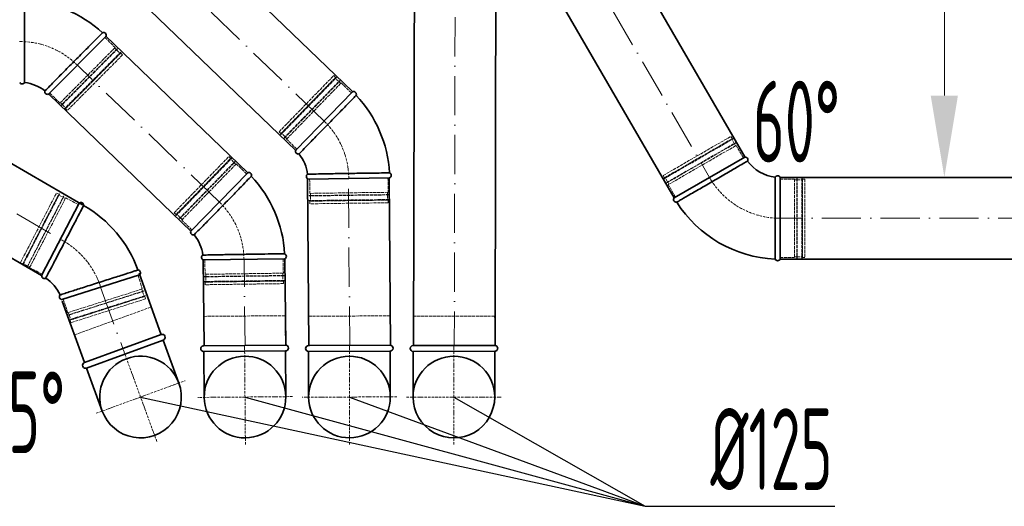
# Model space of a CAD drawing. Header units: millimetres. Extents: x -118717 to 8962, y 22910 to 145283.
# Tile 138 of 193: x -46295 to -44787, y 68901 to 69646. Entities that reach past the tile are written whole.
import ezdxf

# ---------------------------------------------------------------- set-up
doc = ezdxf.new("R2010")
doc.units = ezdxf.units.MM
for name, pattern in [('ACAD_ISO02W100', [15, 12, -3]), ('ACAD_ISO10W100', [18, 12, -3, 0, -3]), ('phl_thick', [0])]:
    doc.linetypes.add(name, pattern=pattern)
for name, color, linetype, lineweight in [('UT_KOTY - DIMENZE', 7, 'Continuous', 5), ('VZT_01 SUP (PŘÍVOD) - OBRYS', 5, 'Continuous', 35), ('VZT_02 SUP (PŘÍVOD) - OSA', 5, 'ACAD_ISO10W100', 5), ('VZT_05 ETA (ODVOD) - OBRYS', 6, 'Continuous', 35), ('VZT_06 ETA (ODVOD) - OSA', 6, 'ACAD_ISO10W100', 5), ('VZT_60_KOTY - DIMENZE', 7, 'Continuous', 5)]:
    doc.layers.add(name, color=color, linetype=linetype, lineweight=lineweight)
doc.layers.add('VZT_03 SUP (PŘÍVOD) - NETISK', color=8, linetype='ACAD_ISO02W100', lineweight=5, plot=False)
doc.layers.add('VZT_07 ETA (ODVOD) - NETISK', color=8, linetype='ACAD_ISO02W100', lineweight=5, plot=False)
doc.styles.add('EVORA_125', font='isocp.shx', dxfattribs={"width": 0.6, "height": 125})

msp = doc.modelspace()

# ---------------------------------------------------------------- linework, layer by layer
at = {"layer": 'UT_KOTY - DIMENZE'}
msp.add_line((-44878.9, 69529.5), (-44878.9, 69773.8), dxfattribs=at)
msp.add_solid([(-44899.8, 69529.5), (-44858.1, 69529.5), (-44878.9, 69404.5)], dxfattribs=at)
at = {"layer": 'VZT_01 SUP (PŘÍVOD) - OBRYS'}
for p, q in [((-45292.8, 69372.9), (-45184.6, 69435.4)), ((-45130.4, 69404.1), (-45130.4, 69279.1)), ((-46261.6, 69253.9), (-46204.1, 69364.9)), ((-46111.6, 69255.1), (-46230.8, 69217.3))]:
    msp.add_line(p, q, dxfattribs=at)
for points in [[(-45184.6, 69435.5), (-45603.5, 70158.3)], [(-45292.8, 69372.8), (-45711.7, 70095.6)], [(-45692, 69146.9), (-45690.7, 69739.7)], [(-45567, 69146.6), (-45565.7, 69739.4)], [(-46199.1, 69362.3), (-46424.1, 69493)], [(-45130.4, 69404.1), (-44646.2, 69404.1)], [(-46261.9, 69254.2), (-46486.9, 69384.9)], [(-45130.4, 69279.1), (-44646.2, 69279.1)], [(-46078.4, 69163.4), (-46112.4, 69257.5)], [(-46196, 69120.9), (-46230, 69214.9)], [(-46195.9, 69120.7), (-46078.5, 69163.6)], [(-46192.8, 69112.3), (-46075.4, 69155.2)], [(-46075.4, 69155.2), (-46051.4, 69089.4)], [(-45692.6, 69146.9), (-45567.6, 69147)], [(-45692.6, 69137.9), (-45567.6, 69138)], [(-45692.6, 69137.9), (-45692.6, 69067.9)], [(-45567.6, 69138), (-45567.6, 69068)], [(-46192.8, 69112.3), (-46168.8, 69046.5)]]:
    msp.add_lwpolyline(points, dxfattribs=at)
for centre, radius, start, end in [((-45184.1, 69431.2), 4.17, 330.2981, 96.5322), ((-45130.4, 69466.6), 62.5, 216.8302, 263.1698), ((-45134.3, 69402.5), 4.17, 23.4678, 149.7019), ((-46201.5, 69361.6), 4.17, 353.737, 129.162), ((-46290.3, 69198.4), 187.5, 19.9905, 60.2692), ((-45289.5, 69370.4), 4.17, 143.4678, 278.8928), ((-45130.4, 69466.6), 187.5, 212.3607, 267.6393), ((-45134.3, 69280.8), 4.17, 201.1072, 336.5322), ((-46114.4, 69258.3), 4.17, 311.0977, 86.5227), ((-46257.4, 69253.6), 4.17, 176.0977, 302.3318), ((-46290.3, 69198.4), 62.5, 24.4601, 55.7996), ((-46230.3, 69221.4), 4.17, 137.9279, 264.162), ((-46076.9, 69159.4), 4.5, 290.0692, 110.0692), ((-45692.6, 69142.4), 4.5, 90.0476, 270.0476), ((-45567.6, 69142.5), 4.5, 270.0476, 90.0476), ((-46194.3, 69116.5), 4.5, 110.0692, 290.0692), ((-46110.1, 69068), 62.5, 20.0692, 200.0692), ((-45630.1, 69068), 62.5, 0.0476, 180.0476), ((-46110.1, 69068), 62.5, 200.0692, 20.0692), ((-45630.1, 69068), 62.5, 180.0476, 0.0476)]:
    msp.add_arc(centre, radius, start, end, dxfattribs=at)
for points, knots in [([(-45180.5, 69429.2), (-45180.5, 69429.2), (-45180.5, 69429.1), (-45180.8, 69429), (-45181.1, 69428.8), (-45182, 69428.3), (-45182.6, 69427.9), (-45185.4, 69426.3), (-45188.1, 69424.7), (-45195.8, 69420.2), (-45201.1, 69417.1), (-45213.3, 69410), (-45220.1, 69406.1), (-45234.1, 69397.9), (-45241.2, 69393.8), (-45255, 69385.9), (-45261.4, 69382.1), (-45272.8, 69375.5), (-45277.7, 69372.7), (-45283.7, 69369.2), (-45285.6, 69368.2), (-45288.2, 69366.7), (-45288.8, 69366.3), (-45288.8, 69366.3)], [197.067977, 197.067977, 197.067977, 197.067977, 201.792196, 201.792196, 209.190204, 209.190204, 218.040239, 218.040239, 237.760854, 237.760854, 262.206108, 262.206108, 286.831239, 286.831239, 311.323072, 311.323072, 335.946087, 335.946087, 360.704397, 360.704397, 377.088273, 377.088273, 394.105327, 394.105327, 394.105327, 394.105327]), ([(-45137.9, 69404.6), (-45137.9, 69404.6), (-45137.9, 69403), (-45137.9, 69396.9), (-45138, 69392.4), (-45138, 69381), (-45138, 69374.2), (-45138.1, 69359.2), (-45138.1, 69351.1), (-45138.1, 69334.7), (-45138.1, 69326.6), (-45138.1, 69311.4), (-45138.1, 69304.5), (-45138.2, 69292.7), (-45138.2, 69288), (-45138.2, 69281.4), (-45138.2, 69279.5), (-45138.2, 69279.3), (-45138.2, 69279.3), (-45138.2, 69279.3)], [0, 0, 0, 0, 24.241649, 24.241649, 48.548455, 48.548455, 73.037485, 73.037485, 97.576449, 97.576449, 122.078893, 122.078893, 146.533806, 146.533806, 170.95436, 170.95436, 195.355919, 195.355919, 197.168215, 197.168215, 197.168215, 197.168215]), ([(-46197.3, 69361.2), (-46197.3, 69361.2), (-46198.1, 69359.8), (-46200.9, 69354.3), (-46203, 69350.3), (-46208.3, 69340.1), (-46211.4, 69334.1), (-46218.3, 69320.9), (-46222, 69313.8), (-46229.4, 69299.4), (-46233.2, 69292.2), (-46240.1, 69278.8), (-46243.4, 69272.6), (-46248.9, 69262.1), (-46251.1, 69257.9), (-46254.2, 69251.9), (-46255.1, 69250.3), (-46255.2, 69250.1), (-46255.2, 69250), (-46255.2, 69250)], [0, 0, 0, 0, 24.392784, 24.392784, 48.777002, 48.777002, 73.152705, 73.152705, 97.508329, 97.508329, 121.831482, 121.831482, 146.180287, 146.180287, 170.775455, 170.775455, 195.53354, 195.53354, 197.168564, 197.168564, 197.168564, 197.168564]), ([(-46233.4, 69224.2), (-46233.4, 69224.2), (-46233.4, 69224.3), (-46233.1, 69224.3), (-46232.8, 69224.4), (-46231.8, 69224.8), (-46231, 69225), (-46228, 69226), (-46225.1, 69227), (-46216.6, 69229.7), (-46210.7, 69231.6), (-46197.3, 69235.9), (-46189.8, 69238.3), (-46174.4, 69243.2), (-46166.5, 69245.7), (-46151.4, 69250.6), (-46144.3, 69252.8), (-46131.7, 69256.8), (-46126.4, 69258.5), (-46119.8, 69260.7), (-46117.7, 69261.3), (-46114.9, 69262.2), (-46114.1, 69262.5), (-46114.1, 69262.5)], [197.067977, 197.067977, 197.067977, 197.067977, 201.792196, 201.792196, 209.190204, 209.190204, 218.040239, 218.040239, 237.760854, 237.760854, 262.206108, 262.206108, 286.831239, 286.831239, 311.323072, 311.323072, 335.946087, 335.946087, 360.704397, 360.704397, 377.088273, 377.088273, 394.105327, 394.105327, 394.105327, 394.105327])]:
    msp.add_open_spline(points, degree=3, knots=knots, dxfattribs=at)
at = {"layer": 'VZT_02 SUP (PŘÍVOD) - OSA', "ltscale": 5}
for points in [[(-45657.6, 70127), (-45238.7, 69404.1)], [(-45628.2, 69739.5), (-45629.5, 69146.8)], [(-46455.5, 69439), (-46230.5, 69308.2)], [(-44646.2, 69341.6), (-45130.4, 69341.6)], [(-46171.2, 69236.2), (-46137.2, 69142.2)]]:
    msp.add_lwpolyline(points, dxfattribs=at)
at = {"layer": 'VZT_02 SUP (PŘÍVOD) - OSA', "ltscale": 0.3}
for points in [[(-45130.4, 69341.6), (-45130.4, 69341.6, -0.267949), (-45238.7, 69404.1, -0.267949)], [(-46232.9, 69309.4), (-46232.9, 69309.4, -0.198912), (-46171.2, 69236.2, -0.198912)]]:
    msp.add_lwpolyline(points, format="xyb", dxfattribs=at)
for points in [[(-46110.1, 69068), (-46137.2, 69142.2)], [(-45630.1, 69068), (-45630.1, 69147)], [(-46110.1, 69068), (-46042, 69092.9)], [(-46178.2, 69043.1), (-46110.1, 69068)], [(-46085.2, 68999.9), (-46110.1, 69068)], [(-45702.6, 69067.9), (-45630.1, 69068)], [(-45630, 68995.5), (-45630.1, 69068)], [(-45630.1, 69068), (-45557.6, 69068)]]:
    msp.add_lwpolyline(points, dxfattribs=at)
at = {"layer": 'VZT_03 SUP (PŘÍVOD) - NETISK', "ltscale": 0.4}
for p, q in [((-45309.7, 69407), (-45205.7, 69467)), ((-45203.7, 69463.6), (-45205.7, 69467)), ((-45308.3, 69402.6), (-45202.6, 69463.6)), ((-45308, 69402.2), (-45202.4, 69463.2)), ((-45307.7, 69403.6), (-45203.7, 69463.6)), ((-45304.5, 69396.1), (-45198.9, 69457.1)), ((-45304.3, 69395.7), (-45198.6, 69456.7)), ((-45301.7, 69393.2), (-45197.7, 69453.2)), ((-45204.3, 69462.6), (-45204.6, 69463.1)), ((-45200.6, 69456.1), (-45204.1, 69462.2)), ((-45202.4, 69463.2), (-45202.6, 69463.6)), ((-45198.6, 69452.7), (-45200.3, 69455.7)), ((-45198.6, 69456.7), (-45198.9, 69457.1)), ((-45186.7, 69434.1), (-45197.7, 69453.2)), ((-45307.7, 69403.6), (-45309.7, 69407)), ((-45308, 69402.2), (-45308.3, 69402.6)), ((-45306.5, 69403.6), (-45306.8, 69404.1)), ((-45302.8, 69397.1), (-45306.3, 69403.2)), ((-45304.3, 69395.7), (-45304.5, 69396.1)), ((-45300.8, 69393.7), (-45302.5, 69396.7)), ((-45290.7, 69374.1), (-45301.7, 69393.2)), ((-45130.4, 69401.6), (-45108.4, 69401.6)), ((-45108.4, 69401.6), (-45108.4, 69281.6)), ((-45108.4, 69400.6), (-45104.9, 69400.6)), ((-45104.9, 69402.6), (-45104.9, 69280.6)), ((-45104.9, 69402.6), (-45104.4, 69402.6)), ((-45104.4, 69402.6), (-45104.4, 69280.6)), ((-45104.4, 69400.6), (-45097.4, 69400.6)), ((-45097.4, 69402.6), (-45097.4, 69280.6)), ((-45097.4, 69402.6), (-45096.9, 69402.6)), ((-45096.9, 69402.6), (-45096.9, 69280.6)), ((-45096.9, 69400.6), (-45096.4, 69400.6)), ((-45096.4, 69401.6), (-45096.4, 69281.6)), ((-45096.4, 69401.6), (-45092.4, 69401.6)), ((-45092.4, 69401.6), (-45092.4, 69281.6)), ((-46294.2, 69273.5), (-46239, 69380.1)), ((-46290.7, 69270.6), (-46234.6, 69378.9)), ((-46290.6, 69271.7), (-46235.5, 69378.3)), ((-46290.2, 69270.4), (-46234.1, 69378.7)), ((-46284, 69267.1), (-46227.9, 69375.5)), ((-46235.5, 69378.3), (-46239, 69380.1)), ((-46235.5, 69377.2), (-46235.9, 69377.4)), ((-46228.8, 69373.7), (-46235, 69376.9)), ((-46234.1, 69378.7), (-46234.6, 69378.9)), ((-46227.5, 69375.3), (-46227.9, 69375.5)), ((-46283.6, 69266.9), (-46227.5, 69375.3)), ((-46280, 69266.2), (-46224.8, 69372.8)), ((-46225.3, 69371.9), (-46228.4, 69373.5)), ((-46205.3, 69362.6), (-46224.8, 69372.8)), ((-46290.6, 69271.7), (-46294.2, 69273.5)), ((-46290.2, 69270.4), (-46290.7, 69270.6)), ((-46289.7, 69272.4), (-46290.2, 69272.6)), ((-46283.1, 69268.9), (-46289.3, 69272.1)), ((-45130.4, 69281.6), (-45108.4, 69281.6)), ((-45108.4, 69282.6), (-45104.9, 69282.6)), ((-45104.9, 69280.6), (-45104.4, 69280.6)), ((-45104.4, 69282.6), (-45097.4, 69282.6)), ((-45097.4, 69280.6), (-45096.9, 69280.6)), ((-45096.9, 69282.6), (-45096.4, 69282.6)), ((-45096.4, 69281.6), (-45092.4, 69281.6)), ((-46283.6, 69266.9), (-46284, 69267.1)), ((-46279.5, 69267.1), (-46282.6, 69268.7)), ((-46260.5, 69256.1), (-46280, 69266.2)), ((-46114, 69254.4), (-46107.4, 69233.4)), ((-46107.4, 69233.4), (-46221.7, 69197.1)), ((-46105.3, 69230.4), (-46221.6, 69193.4)), ((-46105.2, 69229.9), (-46221.5, 69193)), ((-46108.3, 69233.1), (-46107.3, 69229.8)), ((-46107.1, 69229.3), (-46105, 69222.6)), ((-46105.3, 69230.4), (-46105.2, 69229.9)), ((-46228.4, 69218), (-46221.7, 69197.1)), ((-46103.1, 69223.2), (-46219.3, 69186.3)), ((-46102.9, 69222.8), (-46219.2, 69185.8)), ((-46103.7, 69222), (-46218.1, 69185.6)), ((-46102.5, 69218.2), (-46216.9, 69181.8)), ((-46104.8, 69222.2), (-46104.7, 69221.7)), ((-46103.7, 69222), (-46102.5, 69218.2)), ((-46103.1, 69223.2), (-46102.9, 69222.8)), ((-46220.8, 69197.4), (-46219.7, 69194)), ((-46221.6, 69193.4), (-46221.5, 69193)), ((-46219.6, 69193.6), (-46217.4, 69186.9)), ((-46219.3, 69186.3), (-46219.2, 69185.8)), ((-46218.1, 69185.6), (-46216.9, 69181.8)), ((-46217.3, 69186.4), (-46217.1, 69185.9))]:
    msp.add_line(p, q, dxfattribs=at)
for points in [[(-46195.9, 69120.7), (-46211.3, 69163), (-46093.9, 69205.9), (-46078.5, 69163.6)], [(-45692.6, 69146.9), (-45692.7, 69191.9), (-45567.7, 69192), (-45567.6, 69147)]]:
    msp.add_lwpolyline(points, dxfattribs=at)
at = {"layer": 'VZT_05 ETA (ODVOD) - OBRYS'}
for p, q in [((-46162.8, 69620.2), (-46251, 69531.6)), ((-45872.5, 69445.7), (-45785.3, 69535.3)), ((-46033.1, 69321.8), (-45945.9, 69411.4)), ((-45728.6, 69403.4), (-45853.6, 69401.7)), ((-45889.2, 69279.6), (-46014.1, 69277.9))]:
    msp.add_line(p, q, dxfattribs=at)
for points in [[(-46048.6, 69788.7), (-45785.6, 69535.5)], [(-46135.3, 69698.6), (-45872.2, 69445.4)], [(-46163.6, 69620.9), (-45946.1, 69411.6)], [(-46250.3, 69530.9), (-46032.8, 69321.6)], [(-45854.4, 69402.3), (-45852.1, 69146.1)], [(-45729.4, 69403.4), (-45727.1, 69147.2)], [(-46014.1, 69278), (-46012.5, 69146)], [(-45889.2, 69279.5), (-45887.5, 69147.5)], [(-45888.2, 69147.5), (-46013.2, 69146.5)], [(-45888.1, 69138.5), (-46013.1, 69137.5)], [(-46013.1, 69137.5), (-46012.6, 69067.5)], [(-45888.1, 69138.5), (-45887.6, 69068.5)], [(-45727.8, 69147.2), (-45852.8, 69146.8)], [(-45727.8, 69138.2), (-45852.8, 69137.8)], [(-45852.8, 69137.8), (-45852.6, 69067.8)], [(-45727.8, 69138.2), (-45727.6, 69068.2)]]:
    msp.add_lwpolyline(points, dxfattribs=at)
for centre, radius, start, end in [((-46295, 69487.3), 187.5, 47.5278, 87.8065), ((-46166.7, 69621.8), 4.17, 338.635, 114.06), ((-46291.4, 69551.4), 4.17, 203.635, 329.8691), ((-46295, 69487.3), 62.5, 51.9974, 83.3369), ((-46252.5, 69535.5), 4.17, 165.4652, 291.6993), ((-45783.7, 69531.4), 4.17, 336.8855, 112.3105), ((-45916.1, 69400.9), 187.5, 3.139, 43.4177), ((-45868.6, 69444.2), 4.17, 159.2462, 285.4803), ((-45916.1, 69400.9), 62.5, 7.6086, 38.9481), ((-45944.3, 69407.5), 4.17, 336.8992, 112.3242), ((-46076.6, 69277), 187.5, 3.1527, 43.4314), ((-45852, 69405.6), 4.17, 121.0764, 247.3105), ((-45730.3, 69407.2), 4.17, 294.2462, 69.6712), ((-46029.2, 69320.3), 4.17, 159.2599, 285.494), ((-46076.6, 69277), 62.5, 7.6223, 38.9618), ((-46012.5, 69281.7), 4.17, 121.0901, 247.3242), ((-45890.9, 69283.4), 4.17, 294.2599, 69.6849), ((-46013.2, 69142), 4.5, 90.4547, 270.4547), ((-45888.2, 69143), 4.5, 270.4547, 90.4547), ((-45852.8, 69142.3), 4.5, 90.1592, 270.1592), ((-45727.8, 69142.7), 4.5, 270.1592, 90.1592), ((-45950.1, 69068), 62.5, 0.4547, 180.4547), ((-45790.1, 69068), 62.5, 0.1592, 180.1592), ((-45950.1, 69068), 62.5, 180.4547, 0.4547), ((-45790.1, 69068), 62.5, 180.1592, 0.1592)]:
    msp.add_arc(centre, radius, start, end, dxfattribs=at)
for points, knots in [([(-46287.9, 69674.6), (-46287.9, 69674.6), (-46287.9, 69673), (-46287.9, 69666.9), (-46287.8, 69662.3), (-46287.8, 69650.9), (-46287.8, 69644.2), (-46287.8, 69629.2), (-46287.8, 69621.2), (-46287.7, 69605), (-46287.7, 69596.9), (-46287.7, 69581.8), (-46287.7, 69574.9), (-46287.7, 69563), (-46287.8, 69558.2), (-46287.8, 69551.4), (-46287.8, 69549.6), (-46287.8, 69549.4), (-46287.8, 69549.3), (-46287.8, 69549.3)], [0, 0, 0, 0, 24.392784, 24.392784, 48.777002, 48.777002, 73.152705, 73.152705, 97.508329, 97.508329, 121.831482, 121.831482, 146.180287, 146.180287, 170.775455, 170.775455, 195.53354, 195.53354, 197.168564, 197.168564, 197.168564, 197.168564]), ([(-46256.6, 69536.5), (-46256.6, 69536.5), (-46256.5, 69536.6), (-46256.3, 69536.8), (-46256.1, 69537), (-46255.3, 69537.8), (-46254.8, 69538.3), (-46252.6, 69540.6), (-46250.4, 69542.8), (-46244.1, 69549.2), (-46239.8, 69553.6), (-46229.9, 69563.6), (-46224.4, 69569.2), (-46213, 69580.7), (-46207.2, 69586.5), (-46196, 69597.8), (-46190.7, 69603.1), (-46181.4, 69612.5), (-46177.5, 69616.4), (-46172.6, 69621.4), (-46171.1, 69622.9), (-46169, 69625), (-46168.4, 69625.6), (-46168.4, 69625.6)], [197.067977, 197.067977, 197.067977, 197.067977, 201.792196, 201.792196, 209.190204, 209.190204, 218.040239, 218.040239, 237.760854, 237.760854, 262.206108, 262.206108, 286.831239, 286.831239, 311.323072, 311.323072, 335.946087, 335.946087, 360.704397, 360.704397, 377.088273, 377.088273, 394.105327, 394.105327, 394.105327, 394.105327]), ([(-45779.9, 69529.8), (-45779.9, 69529.8), (-45781, 69528.6), (-45785.3, 69524.2), (-45788.5, 69521), (-45796.4, 69512.8), (-45801.2, 69507.9), (-45811.6, 69497.2), (-45817.2, 69491.5), (-45828.5, 69479.9), (-45834.2, 69474.1), (-45844.7, 69463.3), (-45849.6, 69458.4), (-45857.9, 69449.9), (-45861.3, 69446.5), (-45866, 69441.7), (-45867.3, 69440.3), (-45867.5, 69440.2), (-45867.5, 69440.2), (-45867.5, 69440.2)], [0, 0, 0, 0, 24.392784, 24.392784, 48.777002, 48.777002, 73.152705, 73.152705, 97.508329, 97.508329, 121.831482, 121.831482, 146.180287, 146.180287, 170.775455, 170.775455, 195.53354, 195.53354, 197.168564, 197.168564, 197.168564, 197.168564]), ([(-45940.5, 69405.9), (-45940.5, 69405.9), (-45941.6, 69404.8), (-45945.9, 69400.4), (-45949, 69397.1), (-45957, 69388.9), (-45961.7, 69384.1), (-45972.2, 69373.4), (-45977.8, 69367.6), (-45989.1, 69356), (-45994.7, 69350.3), (-46005.3, 69339.5), (-46010.1, 69334.5), (-46018.5, 69326), (-46021.8, 69322.6), (-46026.6, 69317.8), (-46027.9, 69316.5), (-46028, 69316.3), (-46028, 69316.3), (-46028, 69316.3)], [0, 0, 0, 0, 24.392784, 24.392784, 48.777002, 48.777002, 73.152705, 73.152705, 97.508329, 97.508329, 121.831482, 121.831482, 146.180287, 146.180287, 170.775455, 170.775455, 195.53354, 195.53354, 197.168564, 197.168564, 197.168564, 197.168564]), ([(-45854.1, 69409.2), (-45854.1, 69409.2), (-45854.1, 69409.2), (-45853.8, 69409.2), (-45853.4, 69409.2), (-45852.4, 69409.2), (-45851.6, 69409.2), (-45848.5, 69409.3), (-45845.3, 69409.3), (-45836.4, 69409.5), (-45830.2, 69409.6), (-45816.1, 69409.9), (-45808.3, 69410), (-45792.1, 69410.2), (-45783.8, 69410.4), (-45768, 69410.6), (-45760.5, 69410.7), (-45747.3, 69410.9), (-45741.8, 69411), (-45734.8, 69411.1), (-45732.6, 69411.1), (-45729.6, 69411.1), (-45728.9, 69411.2), (-45728.9, 69411.2)], [197.067977, 197.067977, 197.067977, 197.067977, 201.792196, 201.792196, 209.190204, 209.190204, 218.040239, 218.040239, 237.760854, 237.760854, 262.206108, 262.206108, 286.831239, 286.831239, 311.323072, 311.323072, 335.946087, 335.946087, 360.704397, 360.704397, 377.088273, 377.088273, 394.105327, 394.105327, 394.105327, 394.105327]), ([(-46014.7, 69285.3), (-46014.7, 69285.3), (-46014.6, 69285.3), (-46014.3, 69285.3), (-46014, 69285.3), (-46012.9, 69285.3), (-46012.2, 69285.3), (-46009, 69285.4), (-46005.9, 69285.5), (-45996.9, 69285.6), (-45990.8, 69285.8), (-45976.7, 69286), (-45968.8, 69286.1), (-45952.6, 69286.4), (-45944.4, 69286.5), (-45928.5, 69286.7), (-45921.1, 69286.9), (-45907.9, 69287), (-45902.3, 69287.1), (-45895.3, 69287.2), (-45893.2, 69287.3), (-45890.2, 69287.3), (-45889.4, 69287.3), (-45889.4, 69287.3)], [197.067977, 197.067977, 197.067977, 197.067977, 201.792196, 201.792196, 209.190204, 209.190204, 218.040239, 218.040239, 237.760854, 237.760854, 262.206108, 262.206108, 286.831239, 286.831239, 311.323072, 311.323072, 335.946087, 335.946087, 360.704397, 360.704397, 377.088273, 377.088273, 394.105327, 394.105327, 394.105327, 394.105327])]:
    msp.add_open_spline(points, degree=3, knots=knots, dxfattribs=at)
at = {"layer": 'VZT_06 ETA (ODVOD) - OSA', "ltscale": 5}
for points in [[(-45828.9, 69490.5), (-46091.9, 69743.7)], [(-45989.5, 69366.6), (-46206.9, 69575.9)], [(-45789.6, 69146.6), (-45791.9, 69402.9)], [(-45950, 69146.7), (-45951.6, 69278.7)]]:
    msp.add_lwpolyline(points, dxfattribs=at)
at = {"layer": 'VZT_06 ETA (ODVOD) - OSA', "ltscale": 0.3}
for points in [[(-46295.4, 69612.3), (-46295.4, 69612.3, -0.198912), (-46206.9, 69575.9, -0.198912)], [(-45828.9, 69490.5), (-45828.9, 69490.5, -0.198912), (-45791.1, 69402.6, -0.198912)], [(-45989.5, 69366.6), (-45989.5, 69366.6, -0.198912), (-45951.6, 69278.7, -0.198912)]]:
    msp.add_lwpolyline(points, format="xyb", dxfattribs=at)
for points in [[(-45950.1, 69068), (-45950.7, 69147)], [(-45790.1, 69068), (-45790.3, 69147)], [(-45950.1, 69068), (-46022.6, 69067.4)], [(-45877.6, 69068.6), (-45950.1, 69068)], [(-45949.5, 68995.5), (-45950.1, 69068)], [(-45790.1, 69068), (-45862.6, 69067.8)], [(-45717.6, 69068.2), (-45790.1, 69068)], [(-45789.9, 68995.5), (-45790.1, 69068)]]:
    msp.add_lwpolyline(points, dxfattribs=at)
at = {"layer": 'VZT_07 ETA (ODVOD) - NETISK', "ltscale": 0.4}
for p, q in [((-46164.6, 69618.5), (-46149, 69603)), ((-46149, 69603), (-46233.6, 69517.9)), ((-46149.7, 69602.2), (-46147.2, 69599.8)), ((-46145.8, 69601.2), (-46231.8, 69514.7)), ((-46145.5, 69600.8), (-46231.5, 69514.3)), ((-46140.5, 69595.9), (-46226.5, 69509.4)), ((-46140.1, 69595.6), (-46226.2, 69509)), ((-46140.5, 69594.5), (-46225.1, 69509.4)), ((-46137.7, 69591.7), (-46222.3, 69506.6)), ((-46146.9, 69599.4), (-46141.9, 69594.5)), ((-46145.8, 69601.2), (-46145.5, 69600.8)), ((-46141.6, 69594.1), (-46141.2, 69593.8)), ((-46140.5, 69595.9), (-46140.1, 69595.6)), ((-46140.5, 69594.5), (-46137.7, 69591.7)), ((-45898, 69474), (-45814.3, 69560)), ((-45895.5, 69470.1), (-45810.4, 69557.5)), ((-45895.1, 69469.8), (-45810, 69557.2)), ((-45895.1, 69471.2), (-45811.4, 69557.2)), ((-45811.4, 69557.2), (-45814.3, 69560)), ((-45811.8, 69556.1), (-45812.1, 69556.5)), ((-45810, 69557.2), (-45810.4, 69557.5)), ((-45890.1, 69464.9), (-45805, 69552.3)), ((-45889.7, 69464.5), (-45804.6, 69552)), ((-45886.5, 69462.8), (-45802.8, 69548.8)), ((-45806.4, 69550.9), (-45811.4, 69555.8)), ((-45803.5, 69548.1), (-45806, 69550.5)), ((-45804.6, 69552), (-45805, 69552.3)), ((-45787.1, 69533.5), (-45802.8, 69548.8)), ((-46249.2, 69533.4), (-46233.6, 69517.9)), ((-46232.9, 69518.6), (-46230.4, 69516.1)), ((-46231.8, 69514.7), (-46231.5, 69514.3)), ((-46230.1, 69515.7), (-46225.1, 69510.8)), ((-46226.5, 69509.4), (-46226.2, 69509)), ((-46225.1, 69509.4), (-46222.3, 69506.6)), ((-46224.8, 69510.5), (-46224.4, 69510.1)), ((-45895.1, 69471.2), (-45898, 69474)), ((-45895.1, 69469.8), (-45895.5, 69470.1)), ((-45894.1, 69471.5), (-45894.4, 69471.9)), ((-45888.7, 69466.3), (-45893.7, 69471.2)), ((-45885.8, 69463.5), (-45888.3, 69466)), ((-45889.7, 69464.5), (-45890.1, 69464.9)), ((-45870.8, 69447.5), (-45886.5, 69462.8)), ((-46058.6, 69350.1), (-45974.9, 69436.1)), ((-45972, 69433.3), (-45974.9, 69436.1)), ((-46056, 69346.2), (-45971, 69433.7)), ((-46055.7, 69345.9), (-45970.6, 69433.3)), ((-46055.7, 69347.3), (-45972, 69433.3)), ((-46050.6, 69341), (-45965.6, 69428.5)), ((-46050.3, 69340.7), (-45965.2, 69428.1)), ((-46047.1, 69338.9), (-45963.4, 69425)), ((-45972.4, 69432.3), (-45972.7, 69432.6)), ((-45967, 69427), (-45972, 69431.9)), ((-45970.6, 69433.3), (-45971, 69433.7)), ((-45964.1, 69424.2), (-45966.6, 69426.7)), ((-45965.2, 69428.1), (-45965.6, 69428.5)), ((-45947.6, 69409.6), (-45963.4, 69425)), ((-45851.1, 69401.8), (-45850.8, 69379.8)), ((-45731.1, 69403.4), (-45730.8, 69381.4)), ((-45729.8, 69377.9), (-45851.7, 69376.3)), ((-45729.7, 69377.4), (-45851.7, 69375.8)), ((-45851.7, 69376.3), (-45851.7, 69375.8)), ((-45730.8, 69381.4), (-45850.8, 69379.8)), ((-45849.8, 69379.8), (-45849.7, 69376.3)), ((-45849.7, 69375.8), (-45849.6, 69368.8)), ((-45731.8, 69381.4), (-45731.8, 69377.9)), ((-45731.7, 69377.4), (-45731.7, 69370.4)), ((-45729.8, 69377.9), (-45729.7, 69377.4)), ((-45729.7, 69370.4), (-45851.6, 69368.8)), ((-45729.6, 69369.9), (-45851.6, 69368.3)), ((-45851.6, 69368.8), (-45851.6, 69368.3)), ((-45730.6, 69369.4), (-45850.6, 69367.8)), ((-45850.6, 69367.8), (-45850.6, 69363.8)), ((-45730.6, 69365.4), (-45850.6, 69363.8)), ((-45849.6, 69368.3), (-45849.6, 69367.8)), ((-45731.6, 69369.9), (-45731.6, 69369.4)), ((-45730.6, 69369.4), (-45730.6, 69365.4)), ((-45729.7, 69370.4), (-45729.6, 69369.9)), ((-46055.7, 69347.3), (-46058.6, 69350.1)), ((-46055.7, 69345.9), (-46056, 69346.2)), ((-46054.6, 69347.7), (-46055, 69348)), ((-46049.3, 69342.4), (-46054.3, 69347.3)), ((-46050.3, 69340.7), (-46050.6, 69341)), ((-46046.4, 69339.7), (-46048.9, 69342.1)), ((-46031.3, 69323.6), (-46047.1, 69338.9)), ((-46011.6, 69277.9), (-46011.3, 69255.9)), ((-45891.7, 69279.6), (-45891.4, 69257.6)), ((-45891.4, 69257.6), (-46011.3, 69255.9)), ((-46010.3, 69255.9), (-46010.3, 69252.4)), ((-45892.4, 69257.6), (-45892.3, 69254.1)), ((-45890.3, 69254.1), (-46012.3, 69252.4)), ((-45890.3, 69253.6), (-46012.3, 69251.9)), ((-46012.3, 69252.4), (-46012.3, 69251.9)), ((-45890.2, 69246.6), (-46012.2, 69244.9)), ((-45890.2, 69246.1), (-46012.2, 69244.4)), ((-46012.2, 69244.9), (-46012.2, 69244.4)), ((-45891.2, 69245.6), (-46011.2, 69243.9)), ((-46011.2, 69243.9), (-46011.1, 69239.9)), ((-45891.1, 69241.6), (-46011.1, 69239.9)), ((-46010.3, 69251.9), (-46010.2, 69244.9)), ((-46010.2, 69244.4), (-46010.2, 69243.9)), ((-45892.3, 69253.6), (-45892.2, 69246.6)), ((-45892.2, 69246.1), (-45892.2, 69245.6)), ((-45891.2, 69245.6), (-45891.1, 69241.6)), ((-45890.3, 69254.1), (-45890.3, 69253.6)), ((-45890.2, 69246.6), (-45890.2, 69246.1))]:
    msp.add_line(p, q, dxfattribs=at)
for points in [[(-45888.2, 69147.5), (-45888.6, 69192.5), (-46013.6, 69191.5), (-46013.2, 69146.5)], [(-45727.8, 69147.2), (-45727.9, 69192.2), (-45852.9, 69191.8), (-45852.8, 69146.8)]]:
    msp.add_lwpolyline(points, dxfattribs=at)
at = {"layer": 'VZT_60_KOTY - DIMENZE', "linetype": 'ByBlock', "lineweight": -2}
msp.add_line((-45337.2, 68900.7), (-45287.2, 68900.7), dxfattribs=at)
for points in [[(-46110.1, 69068), (-45337.2, 68900.7)], [(-45950.1, 69068), (-45337.2, 68900.7)], [(-45790.1, 69068), (-45337.2, 68900.7)], [(-45630.1, 69068), (-45337.2, 68900.7)], [(-45337.2, 68900.7), (-45337.2, 68900.7)], [(-45287.2, 68900.7), (-45046.6, 68900.7)]]:
    msp.add_lwpolyline(points, dxfattribs=at)

# ---------------------------------------------------------------- texts
at = {"layer": 'VZT_60_KOTY - DIMENZE', "style": 'EVORA_125', "width": 0.6}
for s, p in [('60°', (-45172.2, 69427.2)), ('3x45°', (-46457, 68982.1))]:
    msp.add_text(s, height=125, dxfattribs=at).set_placement(p)
at = {"layer": 'VZT_60_KOTY - DIMENZE', "linetype": 'phl_thick', "insert": (-45237.2, 69050.7), "char_height": 125, "attachment_point": 1, "style": 'EVORA_125'}
msp.add_mtext('%%C125', dxfattribs=at)

doc.saveas('drawing.dxf')
